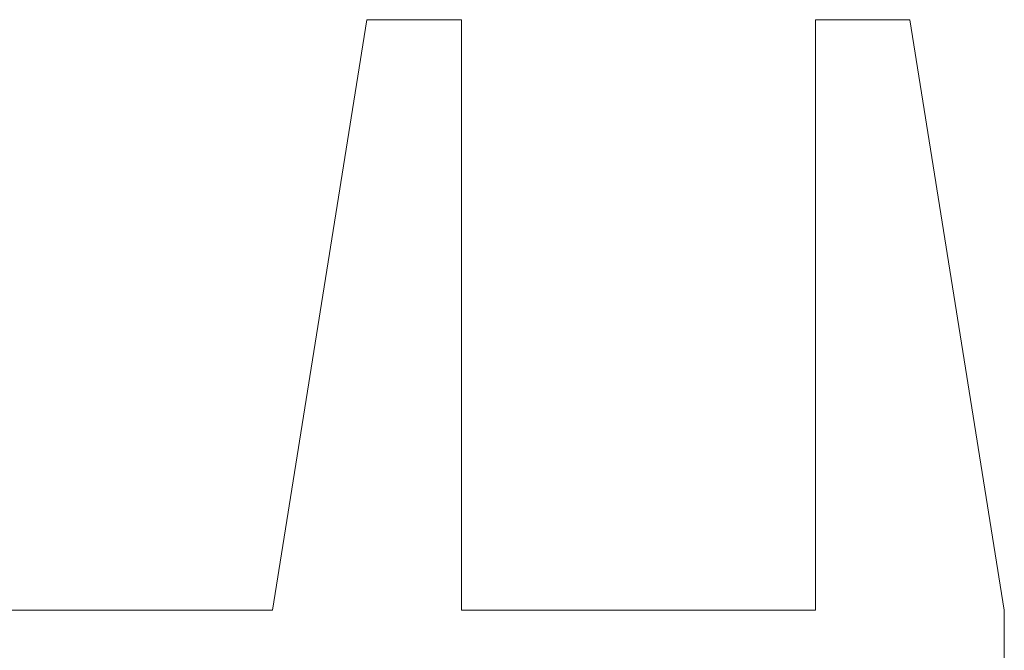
# Model space of a CAD drawing. Header units: millimetres. Extents: x 7 to 595, y -296 to -6.
# Tile 72 of 131: x 231 to 272, y -132 to -106. Entities that reach past the tile are written whole.
import ezdxf

# ---------------------------------------------------------------- set-up
doc = ezdxf.new("R2010")
doc.units = ezdxf.units.MM
doc.header["$MEASUREMENT"] = 0
doc.layers.add('Layer 1', color=7, linetype='Continuous', lineweight=0)

# ---------------------------------------------------------------- blocks, each defined once
blk = doc.blocks.new('Block_14')
at = {"layer": 'Layer 1', "color": 240, "lineweight": 0, "true_color": 0xed2224}
for p, q in [((241.322, -130.674), (245.322, -105.674)), ((268.322, -105.674), (272.322, -130.674))]:
    blk.add_line(p, q, dxfattribs=at)
for points, knots in [([(245.322, -105.674), (245.322, -105.674), (249.322, -105.674), (249.322, -105.674), (249.322, -105.674), (249.322, -130.674), (249.322, -130.674), (249.322, -130.674), (264.322, -130.674), (264.322, -130.674), (264.322, -130.674), (264.322, -105.674), (264.322, -105.674), (264.322, -105.674), (268.322, -105.674), (268.322, -105.674)], [0, 0, 0, 0, 1, 1, 1, 2, 2, 2, 3, 3, 3, 4, 4, 4, 5, 5, 5, 5]), ([(132.322, -160.674), (132.322, -160.674), (132.322, -135.674), (132.322, -135.674), (132.322, -132.924), (134.572, -130.674), (137.322, -130.674), (137.322, -130.674), (241.322, -130.674), (241.322, -130.674)], [0, 0, 0, 0, 1, 1, 1, 2, 2, 2, 3, 3, 3, 3]), ([(272.322, -130.674), (272.322, -130.674), (272.322, -155.674), (272.322, -155.674), (272.322, -158.424), (270.072, -160.674), (267.322, -160.674), (267.322, -160.674), (178.322, -160.674), (178.322, -160.674)], [0, 0, 0, 0, 1, 1, 1, 2, 2, 2, 3, 3, 3, 3])]:
    blk.add_open_spline(points, degree=3, knots=knots, dxfattribs=at)

msp = doc.modelspace()

# ---------------------------------------------------------------- block references
at = {"layer": 'Layer 1'}
msp.add_blockref('Block_14', (0, 0), dxfattribs=at)

doc.saveas('drawing.dxf')
